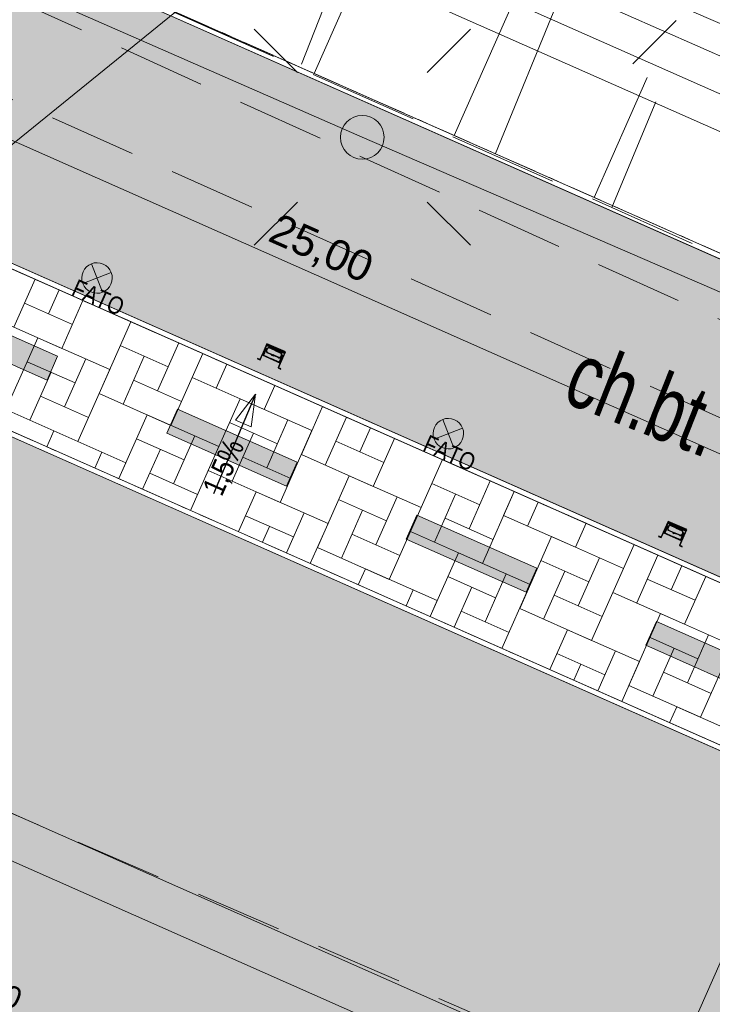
# Model space of a CAD drawing. Header units: metres. Extents: x -1013 to 1493497, y -5789518 to 1032.
# Tile 44 of 73: x 6 to 14, y 7 to 19. Entities that reach past the tile are written whole.
import ezdxf
from ezdxf.xclip import XClip

# ---------------------------------------------------------------- set-up
doc = ezdxf.new("R2010")
doc.units = ezdxf.units.M
doc.header["$MEASUREMENT"] = 0
doc.header["$XCLIPFRAME"] = 0
for name, pattern in [('2_BUBZ02', [1.75, 1.25, -0.5]), ('2_KTCR02', [1.5, 1, -0.5]), ('Kropki i Kreski', [0.72, 0.36, -0.18, 0, -0.18])]:
    doc.linetypes.add(name, pattern=pattern)
for name, color, linetype in [('130-Z Teren', 7, 'Continuous'), ('700-L Mapa 1_100 dwg', 7, 'Continuous'), ('711-L Wymiary opisy', 7, 'Continuous')]:
    doc.layers.add(name, color=color, linetype=linetype)
for name, color, linetype, lineweight in [('130-Z Teren1', 7, 'Continuous', 13), ('130-Z Teren114', 113, 'Continuous', 25), ('130-Z Teren21', 37, 'Continuous', 5), ('130-Z Teren252', 70, 'Continuous', 13), ('130-Z Teren69', 41, 'Continuous', 13), ('130-Z Teren93', 254, 'Continuous', 13), ('310-W Oświetlenie1', 7, 'Continuous', 13), ('310-W Oświetlenie85', 1, 'Continuous', 25), ('450-K Belki21', 37, 'Continuous', 5), ('450-K Belki69', 41, 'Continuous', 13), ('703-L Płaszczyzny podejścia 2D3', 152, 'Continuous', 30), ('711-L Wymiary opisy1', 7, 'Continuous', 13), ('711-L Wymiary opisy85', 1, 'Continuous', 25), ('720-L Oznakowanie lądowiska1', 7, 'Continuous', 13), ('720-L Oznakowanie lądowiska253', 2, 'Continuous', 13), ('720-L Oznakowanie lądowiska91', 255, 'Continuous', 13), ('810-G Ogólne2', 4, 'Continuous', 20), ('ex_02_DXF_MZ_500_4_BUBZ_D_L_17', 9, 'Continuous', 18), ('ex_02_DXF_MZ_500_4_KTCR_D_L_17', 9, 'Continuous', 18), ('ex_02_DXF_MZ_500_4_KTCR_E_T_17', 9, 'Continuous', 18), ('ex_02_DXF_MZ_500_4_SUPE_D_L_31', 9, 'Continuous', 18), ('ex_02_DXF_MZ_500_4_SUSM_D_T_07', 9, 'Continuous', 18), ('ex_02_DXF_MZ_500_4_SUSM_D_T_37', 9, 'Continuous', 18), ('ex_02_DXF_MZ_500_4_SUUI_E_T_37', 9, 'Continuous', 18)]:
    doc.layers.add(name, color=color, linetype=linetype, lineweight=lineweight)
doc.styles.add('STYL_AUTOMATYCZNY_2', font='arial.ttf')
doc.styles.add('STYL_AUTOMATYCZNY_3', font='ARIALN.TTF')
doc.styles.add('STYL_AUTOMATYCZNY_4', font='arial.ttf', dxfattribs={"width": 0.7})
doc.dimstyles.new('STYL_AUTOMATYCZNY__1', dxfattribs={"dimtxt": 0.25, "dimasz": 0.095, "dimexe": 0.18, "dimexo": 0.3, "dimgap": 0, "dimtad": 1, "dimzin": 0, "dimdsep": 46, "dimtxsty": 'STYL_AUTOMATYCZNY_2', "dimblk": 'ARROWHEAD_2', "dimblk1": 'ARROWHEAD_2', "dimblk2": 'ARROWHEAD_2', "dimcen": 0.09, "dimclrd": 7, "dimclre": 7, "dimclrt": 1, "dimazin": 0, "dimtfac": 1, "dimtdec": 4, "dimtmove": 0, "dimatfit": 3, "dimfxl": 1, "dimtolj": 1, "dimtzin": 0, "dimarcsym": 0})
doc.dimstyles.new('STYL_AUTOMATYCZNY__2', dxfattribs={"dimtxt": 0.35, "dimasz": 0.095, "dimexe": 0.18, "dimexo": 0.3, "dimgap": 0, "dimtad": 1, "dimzin": 0, "dimdsep": 46, "dimtxsty": 'STYL_AUTOMATYCZNY_2', "dimblk": 'ARROWHEAD_2', "dimblk1": 'ARROWHEAD_2', "dimblk2": 'ARROWHEAD_2', "dimcen": 0.09, "dimclrd": 7, "dimclre": 7, "dimclrt": 1, "dimazin": 0, "dimtfac": 1, "dimtdec": 4, "dimtmove": 0, "dimatfit": 3, "dimfxl": 1, "dimtolj": 1, "dimtzin": 0, "dimarcsym": 0})
doc.dimstyles.new('STYL_AUTOMATYCZNY__5', dxfattribs={"dimtxt": 0.18, "dimasz": 0.3648, "dimexe": 0.18, "dimexo": 0.0625, "dimgap": 0, "dimtad": 0, "dimtih": 1, "dimtoh": 1, "dimdec": 4, "dimzin": 0, "dimdsep": 46, "dimcen": 0.09, "dimadec": 0, "dimazin": 0, "dimtfac": 1, "dimtdec": 4, "dimtmove": 0, "dimatfit": 3, "dimldrblk": 'ARROWHEAD_4', "dimfxl": 1, "dimtolj": 1, "dimtzin": 0, "dimarcsym": 0})

# ---------------------------------------------------------------- blocks, each defined once
blk = doc.blocks.new('*X1')
at = {"layer": '130-Z Teren93', "color": 254, "linetype": 'Continuous', "lineweight": 13}
for p, q in [((6.705, 15.494), (6.157, 15.737)), ((6.188, 15.067), (6.431, 15.615)), ((6.705, 15.494), (6.584, 15.219)), ((6.309, 15.341), (6.858, 15.098)), ((6.979, 15.372), (6.736, 14.823)), ((7.802, 15.007), (6.979, 15.372)), ((6.736, 14.823), (5.913, 15.188)), ((7.528, 15.129), (7.163, 14.306)), ((7.528, 15.129), (8.351, 14.764)), ((6.462, 14.945), (6.097, 14.122)), ((6.462, 14.945), (7.285, 14.58)), ((7.955, 14.612), (7.406, 14.855)), ((8.076, 14.886), (7.833, 14.337)), ((6.889, 14.428), (6.34, 14.671)), ((7.011, 14.702), (6.767, 14.153)), ((7.438, 14.185), (7.681, 14.733)), ((8.351, 14.764), (7.986, 13.941)), ((8.351, 14.764), (8.229, 14.49)), ((6.372, 14.001), (6.615, 14.549)), ((7.285, 14.58), (6.92, 13.758)), ((8.503, 14.368), (8.625, 14.643)), ((8.625, 14.643), (9.174, 14.4)), ((7.559, 14.459), (8.108, 14.216)), ((9.052, 14.125), (8.229, 14.49)), ((9.174, 14.4), (9.052, 14.125)), ((6.493, 14.275), (7.042, 14.032)), ((7.986, 13.941), (7.163, 14.306)), ((8.778, 14.247), (8.413, 13.424)), ((8.778, 14.247), (9.601, 13.882)), ((6.92, 13.758), (6.097, 14.122)), ((9.722, 14.157), (9.479, 13.608)), ((10.271, 13.914), (9.722, 14.157)), ((7.712, 14.063), (7.388, 13.332)), ((7.712, 14.063), (8.535, 13.698)), ((9.326, 14.004), (9.083, 13.455)), ((9.753, 13.487), (9.996, 14.035)), ((6.646, 13.879), (6.565, 13.696)), ((6.646, 13.879), (7.469, 13.514)), ((9.205, 13.73), (8.656, 13.973)), ((9.601, 13.882), (9.236, 13.059)), ((10.271, 13.914), (10.149, 13.639)), ((8.139, 13.546), (7.59, 13.789)), ((8.26, 13.82), (8.017, 13.271)), ((8.687, 13.303), (8.93, 13.851)), ((9.875, 13.761), (10.423, 13.518)), ((10.545, 13.792), (10.302, 13.243)), ((11.368, 13.427), (10.545, 13.792)), ((7.662, 13.21), (7.865, 13.667)), ((8.535, 13.698), (8.211, 12.967)), ((7.194, 13.636), (7.113, 13.453)), ((8.809, 13.577), (9.358, 13.334)), ((10.302, 13.243), (9.479, 13.608)), ((11.094, 13.549), (10.729, 12.726)), ((11.094, 13.549), (11.916, 13.184)), ((7.469, 13.514), (7.388, 13.332)), ((9.236, 13.059), (8.413, 13.424)), ((7.743, 13.393), (8.292, 13.15)), ((10.028, 13.365), (9.663, 12.542)), ((10.028, 13.365), (10.85, 13)), ((11.521, 13.032), (10.972, 13.275)), ((11.642, 13.306), (11.399, 12.757)), ((8.962, 13.181), (8.759, 12.724)), ((8.962, 13.181), (9.785, 12.816)), ((10.455, 12.848), (9.906, 13.091)), ((10.576, 13.122), (10.333, 12.573)), ((11.003, 12.605), (11.246, 13.153)), ((11.916, 13.184), (11.552, 12.361)), ((11.916, 13.184), (11.795, 12.91)), ((9.937, 12.421), (10.18, 12.969)), ((10.85, 13), (10.486, 12.178)), ((12.069, 12.788), (12.191, 13.063)), ((12.191, 13.063), (12.739, 12.82)), ((9.389, 12.664), (8.84, 12.907)), ((9.51, 12.938), (9.308, 12.481)), ((11.125, 12.879), (11.673, 12.636)), ((12.618, 12.545), (11.795, 12.91)), ((9.033, 12.602), (9.114, 12.785)), ((9.785, 12.816), (9.582, 12.359)), ((12.739, 12.82), (12.618, 12.545)), ((10.059, 12.695), (10.607, 12.452)), ((11.552, 12.361), (10.729, 12.726)), ((12.343, 12.667), (11.979, 11.844)), ((12.343, 12.667), (13.166, 12.302)), ((10.486, 12.178), (9.663, 12.542)), ((13.288, 12.577), (13.045, 12.028)), ((13.836, 12.334), (13.288, 12.577)), ((11.277, 12.483), (10.953, 11.752)), ((11.277, 12.483), (12.1, 12.118)), ((12.892, 12.424), (12.649, 11.875)), ((13.319, 11.907), (13.562, 12.455)), ((10.212, 12.299), (10.131, 12.116)), ((10.212, 12.299), (11.034, 11.934)), ((12.77, 12.15), (12.222, 12.393)), ((13.166, 12.302), (12.802, 11.479)), ((13.836, 12.334), (13.715, 12.059)), ((11.704, 11.966), (11.156, 12.209)), ((11.826, 12.24), (11.583, 11.691)), ((12.253, 11.723), (12.496, 12.271)), ((13.44, 12.181), (13.989, 11.938)), ((14.111, 12.212), (13.867, 11.663)), ((14.933, 11.847), (14.111, 12.212)), ((11.228, 11.63), (11.43, 12.087)), ((12.1, 12.118), (11.776, 11.387)), ((10.76, 12.056), (10.679, 11.873)), ((12.375, 11.997), (12.923, 11.754)), ((13.867, 11.663), (13.045, 12.028)), ((11.034, 11.934), (10.953, 11.752)), ((12.802, 11.479), (11.979, 11.844)), ((11.309, 11.813), (11.857, 11.57)), ((13.593, 11.785), (13.229, 10.962)), ((13.593, 11.785), (14.416, 11.42)), ((12.527, 11.601), (12.325, 11.144)), ((12.527, 11.601), (13.35, 11.236)), ((14.02, 11.268), (13.472, 11.511)), ((14.142, 11.542), (13.899, 10.993)), ((14.416, 11.42), (14.051, 10.598)), ((12.954, 11.084), (12.406, 11.327)), ((13.076, 11.358), (12.873, 10.901)), ((13.503, 10.841), (13.746, 11.389)), ((12.599, 11.022), (12.68, 11.205)), ((13.35, 11.236), (13.148, 10.779)), ((13.624, 11.115), (14.173, 10.872)), ((14.051, 10.598), (13.229, 10.962)), ((13.777, 10.719), (13.696, 10.536)), ((13.777, 10.719), (14.6, 10.354))]:
    blk.add_line(p, q, dxfattribs=at)
blk = doc.blocks.new('*D6')
at = {"layer": '711-L Wymiary opisy1', "color": 7, "linetype": 'Continuous', "lineweight": 13}
for p, q in [((-4.674, 24.638), (-3.921, 26.336)), ((-3.901, 26.293), (-4.018, 26.208)), ((-4.015, 26.275), (-3.959, 26.25)), ((-3.959, 26.25), (26.485, 12.759)), ((25.771, 11.146), (26.523, 12.845)), ((26.427, 12.717), (26.544, 12.802)), ((26.485, 12.759), (26.541, 12.735))]:
    blk.add_line(p, q, dxfattribs=at)
at = {"layer": '711-L Wymiary opisy85', "color": 1, "lineweight": 25, "insert": (10.891, 19.724), "char_height": 0.25, "attachment_point": 7, "rotation": 336.1008, "style": 'STYL_AUTOMATYCZNY_2'}
blk.add_mtext('\\A1;{\\pql;\\fArial|b0|i0|c238|p0;\\W1.000000;33,30}', dxfattribs=at)
blk = doc.blocks.new('ARROWHEAD_2')
at = {"color": 0, "linetype": 'Continuous', "lineweight": 0}
for p, q in [((0, 0), (-1, 0)), ((-0.38, -0.66), (0.38, 0.66))]:
    blk.add_line(p, q, dxfattribs=at)
blk = doc.blocks.new('*D9')
at = {"layer": '711-L Wymiary opisy1', "color": 7, "linetype": 'Continuous', "lineweight": 13}
for p, q in [((-4.12, 25.888), (-1.02, 24.515)), ((-2.948, 20.165), (-0.982, 24.601)), ((-0.962, 24.557), (-1.079, 24.472)), ((-1.02, 24.515), (23.226, 13.771)), ((21.298, 9.421), (23.264, 13.857)), ((23.284, 13.813), (23.168, 13.728)), ((23.226, 13.771), (26.325, 12.398))]:
    blk.add_line(p, q, dxfattribs=at)
at = {"layer": '711-L Wymiary opisy85', "color": 1, "lineweight": 25, "insert": (10.731, 19.362), "char_height": 0.25, "attachment_point": 7, "rotation": 336.1008, "style": 'STYL_AUTOMATYCZNY_2'}
blk.add_mtext('\\A1;{\\pql;\\fArial|b0|i0|c238|p0;\\W1.000000;26,52}', dxfattribs=at)
blk = doc.blocks.new('*D12')
at = {"layer": '711-L Wymiary opisy1', "color": 7, "linetype": 'Continuous', "lineweight": 13}
for p, q in [((-4.28, 25.527), (4.085, 21.82)), ((-0.015, 12.565), (4.123, 21.905)), ((4.144, 21.862), (4.027, 21.777)), ((4.085, 21.82), (17.799, 15.743)), ((13.698, 6.488), (17.837, 15.828)), ((17.858, 15.785), (17.741, 15.7)), ((17.799, 15.743), (26.165, 12.036))]:
    blk.add_line(p, q, dxfattribs=at)
at = {"layer": '711-L Wymiary opisy85', "color": 1, "lineweight": 25, "insert": (10.57, 19.001), "char_height": 0.25, "attachment_point": 7, "rotation": 336.1008, "style": 'STYL_AUTOMATYCZNY_2'}
blk.add_mtext('\\A1;{\\pql;\\fArial|b0|i0|c238|p0;\\W1.000000;15,00}', dxfattribs=at)
blk = doc.blocks.new('*D13')
at = {"layer": '711-L Wymiary opisy1', "color": 7, "linetype": 'Continuous', "lineweight": 13}
for p, q in [((17.858, 15.785), (17.741, 15.7)), ((17.799, 15.743), (26.165, 12.036)), ((25.771, 11.146), (26.203, 12.122)), ((26.107, 11.993), (26.223, 12.078)), ((26.165, 12.036), (26.221, 12.011))]:
    blk.add_line(p, q, dxfattribs=at)
at = {"layer": '711-L Wymiary opisy85', "color": 1, "lineweight": 25, "insert": (21.697, 14.07), "char_height": 0.25, "attachment_point": 7, "rotation": 336.1008, "style": 'STYL_AUTOMATYCZNY_2'}
blk.add_mtext('\\A1;{\\pql;\\fArial|b0|i0|c238|p0;\\W1.000000;9,15}', dxfattribs=at)
blk = doc.blocks.new('*D25')
at = {"layer": '711-L Wymiary opisy1', "color": 7, "linetype": 'Continuous', "lineweight": 13}
for p, q in [((7.223, 6.685), (4.48, 7.9)), ((7.261, 6.771), (6.998, 6.176)), ((7.165, 6.642), (7.281, 6.727)), ((9.966, 5.47), (7.223, 6.685)), ((10.004, 5.555), (8.525, 2.218)), ((9.907, 5.427), (10.024, 5.512)), ((12.709, 4.254), (9.966, 5.47))]:
    blk.add_line(p, q, dxfattribs=at)
at = {"layer": '711-L Wymiary opisy85', "color": 1, "lineweight": 25, "insert": (8.31, 6.258), "char_height": 0.25, "attachment_point": 7, "rotation": 336.1008, "style": 'STYL_AUTOMATYCZNY_2'}
blk.add_mtext('\\A1;{\\pql;\\fArial|b0|i0|c238|p0;\\W1.000000;3,00}', dxfattribs=at)
blk = doc.blocks.new('*D26')
at = {"layer": '711-L Wymiary opisy1', "color": 7, "linetype": 'Continuous', "lineweight": 13}
for p, q in [((4.48, 7.9), (1.737, 9.116)), ((4.518, 7.986), (4.255, 7.392)), ((4.422, 7.858), (4.538, 7.943)), ((7.223, 6.685), (4.48, 7.9)), ((7.165, 6.642), (7.281, 6.727))]:
    blk.add_line(p, q, dxfattribs=at)
at = {"layer": '711-L Wymiary opisy85', "color": 1, "lineweight": 25, "insert": (5.567, 7.474), "char_height": 0.25, "attachment_point": 7, "rotation": 336.1008, "style": 'STYL_AUTOMATYCZNY_2'}
blk.add_mtext('\\A1;{\\pql;\\fArial|b0|i0|c238|p0;\\W1.000000;3,00}', dxfattribs=at)
blk = doc.blocks.new('*D58')
at = {"layer": '711-L Wymiary opisy1', "color": 7, "linetype": 'Continuous', "lineweight": 13}
for p, q in [((-1.816, 20.844), (-2.561, 19.162)), ((-1.795, 20.801), (-1.912, 20.716)), ((-1.854, 20.758), (-1.91, 20.783)), ((21.003, 10.63), (-1.854, 20.758)), ((21.041, 10.716), (20.295, 9.034)), ((20.944, 10.588), (21.061, 10.673)), ((21.059, 10.605), (21.003, 10.63))]:
    blk.add_line(p, q, dxfattribs=at)
at = {"layer": '711-L Wymiary opisy85', "color": 1, "lineweight": 25, "insert": (9.054, 16.002), "char_height": 0.35, "attachment_point": 7, "rotation": 336.1008, "style": 'STYL_AUTOMATYCZNY_2'}
blk.add_mtext('\\A1;{\\pql;\\fArial|b0|i0|c238|p0;\\W1.000000;25,00}', dxfattribs=at)
blk = doc.blocks.new('ARROWHEAD_4')
at = {"color": 0, "linetype": 'Continuous', "lineweight": 0}
blk.add_line((0, 0), (-1, 0), dxfattribs=at)
at = {"color": 0, "linetype": 'Continuous', "lineweight": 0, "flags": 128}
blk.add_lwpolyline([(-1, 0.2679), (0, 0), (-1, -0.2679)], close=True, dxfattribs=at)
blk = doc.blocks.new('Rysunek_1_4', base_point=(-51.91, -72.413))
at = {"layer": 'ex_02_DXF_MZ_500_4_BUBZ_D_L_17', "color": 9, "linetype": '2_BUBZ02', "lineweight": 18}
for p, q in [((-9.558, 26.527), (30.427, 8.666)), ((5.692, 22.23), (24.282, 14.249))]:
    blk.add_line(p, q, dxfattribs=at)
at = {"layer": 'ex_02_DXF_MZ_500_4_BUBZ_D_L_17', "color": 9, "linetype": 'Continuous', "lineweight": 18}
for p, q in [((9.479, 18.08), (10.333, 20.25)), ((11.701, 17.057), (12.605, 19.261)), ((13.034, 16.436), (13.537, 17.649))]:
    blk.add_line(p, q, dxfattribs=at)
at = {"layer": 'ex_02_DXF_MZ_500_4_KTCR_D_L_17', "color": 9, "linetype": '2_KTCR02', "lineweight": 18}
for p, q in [((20.622, 12.273), (3.942, 19.842)), ((5.263, 18.08), (28.122, 7.801)), ((0.041, 12.149), (13.604, 6.274))]:
    blk.add_line(p, q, dxfattribs=at)
at = {"layer": 'ex_02_DXF_MZ_500_4_SUPE_D_L_31', "color": 9, "linetype": 'Continuous', "lineweight": 18}
for p, q in [((0.807, 21.356), (10.176, 17.241)), ((10.176, 17.241), (19.907, 13.029))]:
    blk.add_line(p, q, dxfattribs=at)
at = {"layer": 'ex_02_DXF_MZ_500_4_SUSM_D_T_07', "color": 9, "linetype": 'Continuous', "lineweight": 18}
for p, q in [((13.77, 18.579), (13.275, 18.084)), ((9.434, 17.984), (8.939, 18.479)), ((10.919, 17.984), (11.414, 18.479)), ((9.434, 16.499), (8.939, 16.004)), ((10.919, 16.499), (11.414, 16.004))]:
    blk.add_line(p, q, dxfattribs=at)
at = {"layer": 'ex_02_DXF_MZ_500_4_SUSM_D_T_37', "color": 9, "linetype": 'Continuous', "lineweight": 18}
blk.add_circle((10.176, 17.241), 0.25, dxfattribs=at)
at = {"layer": 'ex_02_DXF_MZ_500_4_SUUI_E_T_37', "color": 9, "linetype": 'Continuous', "lineweight": 18}
blk.add_line((12.083, 21.965), (5.019, 16.226), dxfattribs=at)
at = {"layer": 'ex_02_DXF_MZ_500_4_KTCR_E_T_17', "color": 9, "linetype": 'Continuous', "lineweight": 18, "insert": (12.58, 14.565), "char_height": 0.75, "attachment_point": 4, "rotation": 338.4643, "style": 'STYL_AUTOMATYCZNY_4'}
blk.add_mtext('\\A1;{\\pql;\\fArial|b0|i0|c238|p0;\\W0.700000;ch.bt.}', dxfattribs=at)

msp = doc.modelspace()

# ---------------------------------------------------------------- hatches: boundary and pattern name
at = {"layer": '130-Z Teren114', "linetype": 'Continuous', "lineweight": 25}
h = msp.add_hatch(dxfattribs=at)
h.set_pattern_fill('trawa_0001', color=113, style=0, pattern_type=2)
h.set_pattern_definition([(66.1008, (9.5559, 15.6522), (-0.548556, 0.243077), [0.086603, -0.259808]), (66.101, (9.90033, 15.689), (-0.548556, 0.243077), [0.086603, -0.259808]), (6.1008, (9.5559, 15.6522), (-0.063767, 0.596602), [0.086603, -0.259808]), (6.101, (9.6962, 15.9689), (-0.063767, 0.596602), [0.086603, -0.259808]), (126.1008, (9.5559, 15.6522), (0.484789, 0.353525), [0.086603, -0.259808]), (126.101, (9.6962, 15.9689), (0.484789, 0.353525), [0.086603, -0.259808])])
h.paths.add_polyline_path([(-3.0696, 19.8905), (21.1766, 9.1465), (25.5699, 10.8413), (-4.765, 24.2841)])
at = {"layer": '130-Z Teren252', "linetype": 'Continuous', "lineweight": 13}
h = msp.add_hatch(dxfattribs=at)
h.set_pattern_fill('trawa_0001', color=70, style=0, pattern_type=2)
h.set_pattern_definition([(66.101, (7.53024, 11.0809), (-0.548556, 0.243077), [0.086603, -0.259808]), (66.101, (7.8747, 11.1177), (-0.548556, 0.243077), [0.086603, -0.259808]), (6.101, (7.53024, 11.0809), (-0.063767, 0.596602), [0.086603, -0.259808]), (6.101, (7.6706, 11.3976), (-0.063767, 0.596602), [0.086603, -0.259808]), (126.101, (7.53024, 11.0809), (0.48479, 0.353525), [0.086603, -0.259808]), (126.101, (7.6706, 11.3976), (0.48479, 0.353525), [0.086603, -0.259808])])
h.paths.add_polyline_path([(-0.137, 12.2908), (13.5769, 6.2139), (18.7753, 8.2199), (-2.1429, 17.4892)])
at = {"layer": '130-Z Teren93', "linetype": 'Continuous', "lineweight": 13}
h = msp.add_hatch(dxfattribs=at)
h.set_pattern_fill('Beton_zbrojony_0001', color=254, style=0, pattern_type=2)
h.set_pattern_definition([(21.1008, (3.68152, 2.3954), (-0.0936026, 0.2425666), []), (21.1008, (3.63472, 2.5167), (-0.0936026, 0.2425666), [0.195, -0.065])])
h.paths.add_polyline_path([(-0.137, 12.2908), (-3.1754, 5.4339), (-6.2139, -1.4231), (7.5, -7.5), (10.5385, -0.6431), (13.5769, 6.2139)])
at = {"layer": '720-L Oznakowanie lądowiska253', "linetype": 'Continuous', "lineweight": 13}
msp.add_hatch(color=2, dxfattribs=at).paths.add_polyline_path([(-3.1754, 5.4339), (-2.7183, 5.2313), (0.1176, 11.6311), (12.9172, 5.9593), (10.0813, -0.4405), (10.5385, -0.6431), (13.5769, 6.2139), (-0.137, 12.2908)])
at = {"layer": '720-L Oznakowanie lądowiska91', "linetype": 'Continuous', "lineweight": 13}
for points in [[(6.6885, 14.7352), (5.3172, 15.3429), (5.1956, 15.0686), (6.567, 14.4609)], [(9.4313, 13.5198), (8.0599, 14.1275), (7.9384, 13.8532), (9.3098, 13.2455)], [(12.1741, 12.3044), (10.8027, 12.9121), (10.6812, 12.6378), (12.0526, 12.0301)], [(14.9169, 11.089), (13.5455, 11.6967), (13.424, 11.4224), (14.7954, 10.8147)]]:
    msp.add_hatch(color=8, dxfattribs=at).paths.add_polyline_path(points)

# ---------------------------------------------------------------- linework, layer by layer
at = {"layer": '130-Z Teren1', "color": 7, "linetype": 'Continuous', "lineweight": 13, "flags": 128}
for points in [[(-3.0696, 19.8905), (-4.765, 24.2841), (25.5699, 10.8413), (21.1766, 9.1465)], [(-2.1735, 17.5684), (18.8545, 8.2504), (21.0974, 9.1159), (-3.039, 19.8113)], [(-0.137, 12.2908), (-2.1429, 17.4892), (18.7753, 8.2199), (13.5769, 6.2139)], [(-0.137, 12.2908), (-3.1754, 5.4339), (-6.2139, -1.4231), (7.5, -7.5), (10.5385, -0.6431), (13.5769, 6.2139)]]:
    msp.add_lwpolyline(points, close=True, dxfattribs=at)
at = {"layer": '130-Z Teren1', "color": 7, "linetype": 'Continuous', "lineweight": 13}
for points in [[(11.2281, 17.2628), (12.4435, 20.0056)], [(9.6257, 17.9729), (10.2334, 19.3442)], [(12.8305, 16.5528), (13.4381, 17.9242)]]:
    msp.add_lwpolyline(points, dxfattribs=at)
at = {"layer": '130-Z Teren21', "color": 37, "linetype": 'Continuous', "lineweight": 5}
for p, q in [((-3.0696, 19.8905), (21.1766, 9.1465)), ((-3.039, 19.8113), (21.0974, 9.1159)), ((-2.1735, 17.5684), (18.8545, 8.2504)), ((-2.1429, 17.4892), (18.7753, 8.2199))]:
    msp.add_line(p, q, dxfattribs=at)
at = {"layer": '130-Z Teren69', "color": 41, "linetype": 'Kropki i Kreski', "lineweight": 13}
for p, q in [((-3.039, 19.8113), (21.0974, 9.1159)), ((-2.1735, 17.5684), (18.8545, 8.2504))]:
    msp.add_line(p, q, dxfattribs=at)
at = {"layer": '310-W Oświetlenie1', "color": 7, "linetype": 'Continuous', "lineweight": 13}
for p, q in [((7.0764, 15.7925), (7.2024, 15.4659)), ((7.3026, 15.6922), (6.9761, 15.5662)), ((11.0991, 14.0099), (11.2251, 13.6834)), ((11.3254, 13.9096), (10.9989, 13.7836))]:
    msp.add_line(p, q, dxfattribs=at)
at = {"layer": '310-W Oświetlenie1', "color": 7, "linetype": 'Continuous', "lineweight": 13, "flags": 128}
for points in [[(7.0685, 15.4692, -1), (7.2103, 15.7892, -1)], [(11.0912, 13.6866, -1), (11.233, 14.0066, -1)]]:
    msp.add_lwpolyline(points, format="xyb", close=True, dxfattribs=at)
at = {"layer": '310-W Oświetlenie85', "color": 1, "linetype": 'Continuous', "lineweight": 25}
for p, q in [((9.0856, 14.8771), (9.0288, 14.7489)), ((9.0811, 14.8569), (9.034, 14.7505)), ((9.0419, 14.7431), (9.0786, 14.8259)), ((9.0816, 14.8245), (9.0464, 14.745)), ((9.0721, 14.8011), (9.0829, 14.8254)), ((9.0794, 14.7979), (9.0721, 14.8011)), ((9.0774, 14.8586), (9.2895, 14.7646)), ((9.0786, 14.8259), (9.0816, 14.8245)), ((9.0901, 14.8222), (9.0794, 14.7979)), ((9.0919, 14.8215), (9.0811, 14.7971)), ((9.0815, 14.8679), (9.2936, 14.7739)), ((9.0829, 14.8254), (9.0901, 14.8222)), ((9.2977, 14.7831), (9.0856, 14.8771)), ((9.088, 14.7756), (9.1375, 14.7536)), ((9.0887, 14.7773), (9.1552, 14.7479)), ((9.1781, 14.7997), (9.1117, 14.8291)), ((9.1789, 14.8014), (9.1124, 14.8308)), ((9.1781, 14.7997), (9.2446, 14.7702)), ((9.1789, 14.8014), (9.2453, 14.7719)), ((9.2409, 14.6549), (9.2977, 14.7831)), ((8.9772, 14.7078), (8.9759, 14.7051)), ((8.9759, 14.7051), (9.0066, 14.6915)), ((9.0051, 14.6954), (8.9772, 14.7078)), ((9.0288, 14.7489), (9.0051, 14.6954)), ((9.0066, 14.6915), (9.0315, 14.7477)), ((9.0288, 14.7489), (9.2409, 14.6549)), ((9.0315, 14.7477), (9.0288, 14.7489)), ((9.034, 14.7505), (9.0433, 14.7463)), ((9.0464, 14.745), (9.1362, 14.7051)), ((9.2261, 14.6653), (9.1362, 14.7051)), ((9.1387, 14.7506), (9.1368, 14.7463)), ((9.1368, 14.7463), (9.1516, 14.7398)), ((9.1387, 14.7506), (9.1387, 14.7506)), ((9.1663, 14.7332), (9.1516, 14.7398)), ((9.2216, 14.7184), (9.1552, 14.7479)), ((9.1682, 14.7375), (9.1663, 14.7332)), ((9.1682, 14.7375), (9.1682, 14.7375)), ((9.2209, 14.7167), (9.1713, 14.7387)), ((9.2613, 14.7449), (9.2261, 14.6653)), ((9.2277, 14.6608), (9.2644, 14.7435)), ((9.2385, 14.6598), (9.2291, 14.664)), ((9.2857, 14.7663), (9.2385, 14.6598)), ((9.2522, 14.7504), (9.2414, 14.7261)), ((9.2539, 14.7497), (9.2432, 14.7253)), ((9.2432, 14.7253), (9.2504, 14.7221)), ((9.2504, 14.7221), (9.2612, 14.7465)), ((9.2612, 14.7465), (9.2539, 14.7497)), ((9.2644, 14.7435), (9.2613, 14.7449)), ((9.2381, 14.6561), (9.2132, 14.5999)), ((9.2132, 14.5999), (9.2439, 14.5863)), ((9.2172, 14.6015), (9.2409, 14.6549)), ((9.2451, 14.5891), (9.2172, 14.6015)), ((9.2409, 14.6549), (9.2381, 14.6561)), ((9.2439, 14.5863), (9.2451, 14.5891)), ((13.6797, 12.8413), (13.6229, 12.7132)), ((13.6753, 12.8212), (13.6281, 12.7147)), ((13.6361, 12.7073), (13.6728, 12.7901)), ((13.6758, 12.7887), (13.6405, 12.7092)), ((13.6663, 12.7653), (13.6771, 12.7897)), ((13.6735, 12.7621), (13.6663, 12.7653)), ((13.6715, 12.8228), (13.8836, 12.7289)), ((13.6728, 12.7901), (13.6758, 12.7887)), ((13.6843, 12.7865), (13.6735, 12.7621)), ((13.686, 12.7857), (13.6752, 12.7614)), ((13.6756, 12.8321), (13.8877, 12.7381)), ((13.6771, 12.7897), (13.6843, 12.7865)), ((13.8918, 12.7474), (13.6797, 12.8413)), ((13.7723, 12.7639), (13.7058, 12.7933)), ((13.773, 12.7656), (13.7066, 12.7951)), ((13.7723, 12.7639), (13.8387, 12.7344)), ((13.773, 12.7656), (13.8395, 12.7362)), ((13.835, 12.6192), (13.8918, 12.7474)), ((13.5713, 12.672), (13.5701, 12.6693)), ((13.5701, 12.6693), (13.6007, 12.6557)), ((13.5992, 12.6597), (13.5713, 12.672)), ((13.6229, 12.7132), (13.5992, 12.6597)), ((13.6007, 12.6557), (13.6257, 12.7119)), ((13.6229, 12.7132), (13.835, 12.6192)), ((13.6257, 12.7119), (13.6229, 12.7132)), ((13.6281, 12.7147), (13.6375, 12.7105)), ((13.6405, 12.7092), (13.7304, 12.6694)), ((13.6821, 12.7398), (13.7317, 12.7179)), ((13.6829, 12.7416), (13.7493, 12.7121)), ((13.8202, 12.6295), (13.7304, 12.6694)), ((13.7329, 12.7148), (13.731, 12.7105)), ((13.731, 12.7105), (13.7457, 12.704)), ((13.7329, 12.7148), (13.7329, 12.7148)), ((13.7605, 12.6975), (13.7457, 12.704)), ((13.8158, 12.6827), (13.7493, 12.7121)), ((13.7624, 12.7017), (13.7605, 12.6975)), ((13.7624, 12.7017), (13.7624, 12.7017)), ((13.815, 12.6809), (13.7654, 12.7029)), ((13.8555, 12.7091), (13.8202, 12.6295)), ((13.8218, 12.625), (13.8585, 12.7078)), ((13.8798, 12.7305), (13.8327, 12.624)), ((13.8464, 12.7146), (13.8356, 12.6903)), ((13.8481, 12.7139), (13.8373, 12.6895)), ((13.8373, 12.6895), (13.8445, 12.6863)), ((13.8445, 12.6863), (13.8553, 12.7107)), ((13.8553, 12.7107), (13.8481, 12.7139)), ((13.8585, 12.7078), (13.8555, 12.7091)), ((13.8323, 12.6204), (13.8074, 12.5642)), ((13.8074, 12.5642), (13.838, 12.5506)), ((13.8113, 12.5657), (13.835, 12.6192)), ((13.8392, 12.5533), (13.8113, 12.5657)), ((13.8327, 12.624), (13.8233, 12.6282)), ((13.835, 12.6192), (13.8323, 12.6204)), ((13.838, 12.5506), (13.8392, 12.5533))]:
    msp.add_line(p, q, dxfattribs=at)
for centre, radius, start, end in [((9.0948, 14.7911), 0.0169, 156.10077, 246.10077), ((9.0948, 14.7911), 0.015, 156.10077, 246.10077), ((9.1056, 14.8154), 0.0169, 66.10084, 156.10084), ((9.1056, 14.8154), 0.015, 66.10084, 156.10084), ((9.1366, 14.7515), 0.00234, 336.10077, 66.10077), ((9.1703, 14.7366), 0.00234, 66.10084, 156.10084), ((9.2277, 14.7322), 0.0169, 246.10084, 336.10084), ((9.2277, 14.7322), 0.015, 246.10084, 336.10084), ((9.2385, 14.7565), 0.015, 336.10077, 66.10077), ((9.2385, 14.7565), 0.0169, 336.10077, 66.10077), ((13.6889, 12.7553), 0.0169, 156.10077, 246.10077), ((13.6889, 12.7553), 0.015, 156.10077, 246.10077), ((13.6997, 12.7796), 0.0169, 66.10084, 156.10084), ((13.6997, 12.7796), 0.015, 66.10084, 156.10084), ((13.7307, 12.7157), 0.00234, 336.10077, 66.10077), ((13.7645, 12.7008), 0.00234, 66.10084, 156.10084), ((13.8219, 12.6964), 0.0169, 246.10084, 336.10084), ((13.8219, 12.6964), 0.015, 246.10084, 336.10084), ((13.8326, 12.7207), 0.015, 336.10077, 66.10077), ((13.8326, 12.7207), 0.0169, 336.10077, 66.10077)]:
    msp.add_arc(centre, radius, start, end, dxfattribs=at)
for p in [(9.088, 14.7756), (9.0887, 14.7773), (9.0901, 14.8222), (9.0919, 14.8215), (9.2209, 14.7167), (9.2216, 14.7184), (9.2522, 14.7504), (9.2539, 14.7497), (13.6843, 12.7865), (13.686, 12.7857), (13.6821, 12.7398), (13.6829, 12.7416), (13.815, 12.6809), (13.8158, 12.6827), (13.8464, 12.7146), (13.8481, 12.7139)]:
    msp.add_point(p, dxfattribs=at)
at = {"layer": '450-K Belki21', "color": 37, "linetype": 'Continuous', "lineweight": 5}
for p, q in [((25.6491, 10.8719), (-4.7955, 24.3632)), ((25.5699, 10.8413), (-4.765, 24.2841))]:
    msp.add_line(p, q, dxfattribs=at)
at = {"layer": '450-K Belki69', "color": 41, "linetype": 'Kropki i Kreski', "lineweight": 13}
msp.add_line((25.6491, 10.8719), (-4.7955, 24.3632), dxfattribs=at)
at = {"layer": '703-L Płaszczyzny podejścia 2D3', "color": 152, "linetype": 'Continuous', "lineweight": 30}
msp.add_circle((8.2273, 10.355), 1021.6593, dxfattribs=at)
at = {"layer": '720-L Oznakowanie lądowiska1', "color": 7, "linetype": 'Continuous', "lineweight": 13, "flags": 128}
for points in [[(6.6885, 14.7352), (6.567, 14.4609), (5.1956, 15.0686), (5.3172, 15.3429)], [(9.4313, 13.5198), (9.3098, 13.2455), (7.9384, 13.8532), (8.0599, 14.1275)], [(12.1741, 12.3044), (12.0526, 12.0301), (10.6812, 12.6378), (10.8027, 12.9121)], [(-3.1754, 5.4339), (-2.7183, 5.2313), (0.1176, 11.6311), (12.9172, 5.9593), (10.0813, -0.4405), (10.5385, -0.6431), (13.5769, 6.2139), (-0.137, 12.2908)], [(14.9169, 11.089), (14.7954, 10.8147), (13.424, 11.4224), (13.5455, 11.6967)]]:
    msp.add_lwpolyline(points, close=True, dxfattribs=at)
at = {"layer": '810-G Ogólne2', "color": 4, "linetype": 'Continuous', "lineweight": 20}
msp.add_lwpolyline([(-18.2863, -6.0816), (-4.7955, 24.3632), (25.6493, 10.8724), (12.1585, -19.5724)], close=True, dxfattribs=at)

# ---------------------------------------------------------------- block references
at = {"layer": '130-Z Teren', "color": 7, "lineweight": 13}
msp.add_blockref('*X1', (0, 0), dxfattribs=at)
at = {"layer": '700-L Mapa 1_100 dwg', "color": 52, "linetype": 'Continuous', "lineweight": 25}
ref = msp.add_blockref('Rysunek_1_4', (-51.9097, -72.4133), dxfattribs=at)
XClip(ref).set_block_clipping_path([(-454.4097296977, -337.82710067), (350.5902703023, 193.0005136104)])

# ---------------------------------------------------------------- texts
at = {"layer": '310-W Oświetlenie1', "color": 7, "lineweight": 13, "char_height": 0.2, "attachment_point": 6, "rotation": 336.10081, "style": 'STYL_AUTOMATYCZNY_3'}
for insert in [(7.4325, 15.2818), (11.4553, 13.4992)]:
    msp.add_mtext('\\A1;{\\pqr;\\fArial Narrow|b0|i0|c238|p0;\\W1.000000;FATO}', dxfattribs=dict(at, insert=insert))
at = {"layer": '711-L Wymiary opisy1', "color": 7, "linetype": 'Continuous', "lineweight": 13, "insert": (8.4739, 13.1575), "char_height": 0.25, "attachment_point": 4, "rotation": 66.10081, "style": 'STYL_AUTOMATYCZNY_3'}
msp.add_mtext('\\A1;{\\pql;\\fArial Narrow|b0|i0|c238|p0;\\W1.000000;1,5%}', dxfattribs=at)

# ---------------------------------------------------------------- dimensions: what is measured, and where the dimension line sits
at = {"layer": '711-L Wymiary opisy', "color": 7, "linetype": 'Continuous', "lineweight": 13}
for base, p1, p2, angle, dimstyle, picture, middle in [((26.4855, 12.7594), (-4.7955, 24.3632), (25.6491, 10.8719), 336.10081, 'STYL_AUTOMATYCZNY__1', '*D6', (11.3246, 19.6689)), ((23.2258, 13.771), (-3.0696, 19.8905), (21.1766, 9.1465), 336.10081, 'STYL_AUTOMATYCZNY__1', '*D9', (11.1643, 19.3071)), ((17.7994, 15.7427), (-0.137, 12.2908), (13.5769, 6.2139), 336.10081, 'STYL_AUTOMATYCZNY__1', '*D12', (11.004, 18.9453)), ((-1.8537, 20.7584), (20.1739, 8.7596), (-2.6826, 18.8878), 156.10081, 'STYL_AUTOMATYCZNY__2', '*D58', (9.6607, 15.9241)), ((26.1648, 12.0358), (13.5769, 6.2139), (25.6491, 10.8719), 336.10081, 'STYL_AUTOMATYCZNY__1', '*D13', (22.0438, 14.0533)), ((4.4802, 7.9003), (6.876, 5.9019), (4.1332, 7.1173), 156.10081, 'STYL_AUTOMATYCZNY__1', '*D26', (5.9133, 7.4567)), ((7.223, 6.6849), (8.4034, 1.9437), (6.876, 5.9019), 156.10081, 'STYL_AUTOMATYCZNY__1', '*D25', (8.6561, 6.2413))]:
    dim = msp.add_linear_dim(base=base, p1=p1, p2=p2, angle=angle, dimstyle=dimstyle, dxfattribs=at)
    dim.commit()
    dim.dimension.update_dxf_attribs({"geometry": picture, "text_midpoint": middle, "dimtype": 160, "text_rotation": 336.10081})

# ---------------------------------------------------------------- leaders
at = {"layer": '711-L Wymiary opisy1', "color": 7, "linetype": 'Continuous', "lineweight": 13, "annotation_type": 0, "has_hookline": 1, "hookline_direction": 1, "text_width": 0.6034, "horizontal_direction": (0.405129, 0.91426, 0)}
msp.add_leader([(8.9558, 14.2979), (8.4739, 13.1575)], dimstyle='STYL_AUTOMATYCZNY__5', dxfattribs=at)

doc.saveas('drawing.dxf')
